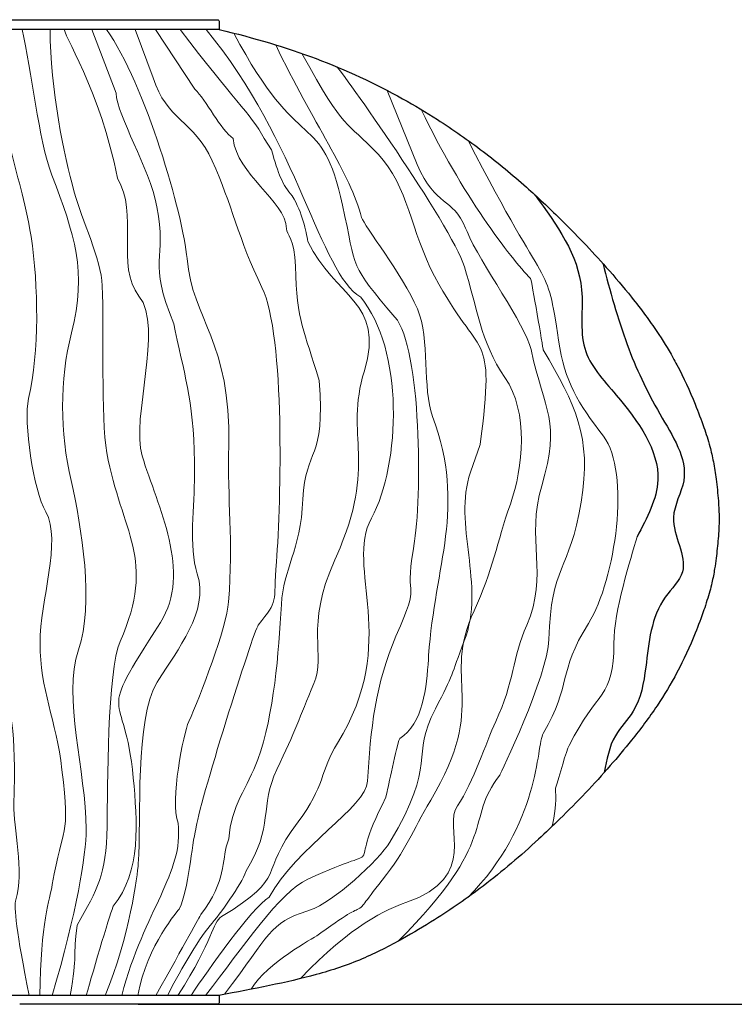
# Model space of a CAD drawing. Header units: centimetres. Extents: x -22 to 101, y -209 to 0.
# Tile 4 of 7: x 0 to 22, y -150 to -119. Entities that reach past the tile are written whole.
import ezdxf

# ---------------------------------------------------------------- set-up
doc = ezdxf.new("R2010")
doc.units = ezdxf.units.CM
doc.header["$MEASUREMENT"] = 0
doc.layers.add('cotas', color=1, linetype='Continuous')
doc.styles.get("Standard").update_dxf_attribs({"font": 'romans.shx', "height": 5, "bigfont": '@extfont2.shx'})
doc.dimstyles.get("Standard").update_dxf_attribs({"dimtxt": 0.18, "dimasz": 5, "dimexe": 0.18, "dimexo": 0.0625, "dimgap": 0.09, "dimtad": 0, "dimtoh": 1, "dimdec": 0, "dimzin": 0, "dimdsep": 46, "dimtxsty": 'Standard', "dimcen": 1.5, "dimadec": 0, "dimazin": 0, "dimtfac": 1, "dimtdec": 0, "dimtofl": 0, "dimtmove": 0, "dimatfit": 3, "dimfxl": 1, "dimtolj": 1, "dimtzin": 0, "dimarcsym": 0})

# ---------------------------------------------------------------- blocks, each defined once
blk = doc.blocks.new('*D1')
at = {"layer": 'cotas', "color": 0, "lineweight": -2, "transparency": 16777216}
for p, q in [((-7492.15, 914.795), (-7451.82, 914.795)), ((-7452, 909.795), (-7452, 855.419)), ((-7452, 770.148), (-7452, 824.524)), ((-7492.205, 765.148), (-7451.82, 765.148))]:
    blk.add_line(p, q, dxfattribs=at)
at = {"layer": 'cotas', "color": 0, "transparency": 16777216}
for points in [[(-7452.834, 909.795), (-7451.167, 909.795), (-7452, 914.795)], [(-7452.834, 770.148), (-7451.167, 770.148), (-7452, 765.148)]]:
    blk.add_solid(points, dxfattribs=at)
at = {"layer": 'Defpoints', "color": 0, "transparency": 16777216}
for p in [(-7492.212, 914.795), (-7492.268, 765.148), (-7452, 765.148)]:
    blk.add_point(p, dxfattribs=at)
at = {"layer": 'cotas', "color": 0, "transparency": 16777216, "insert": (-7452, 839.971), "char_height": 5, "attachment_point": 5, "rotation": 90}
blk.add_mtext('\\A1;150 cm.', dxfattribs=at)
blk = doc.blocks.new('COAU04')
blk.add_line((-6.44, -119.375), (6.44, -119.375))
for points, knots in [([(6.44, -119.375), (6.446, -119.375), (6.46, -119.377), (6.484, -119.391), (6.498, -119.413), (6.499, -119.431), (6.499, -119.435), (6.499, -119.515), (6.499, -119.595), (6.499, -119.675)], [0, 0, 0, 0, 0.020488, 0.0408755, 0.0827396, 0.0939663, 0.0943671, 0.0946953, 0.3342417, 0.3342417, 0.3342417, 0.3342417]), ([(6.499, -119.675), (7.585, -119.936), (9.488, -120.495), (11.666, -121.503), (13.354, -122.514), (14.637, -123.41), (15.883, -124.442), (17.147, -125.633), (18.226, -126.76), (19.086, -127.774), (19.598, -128.437), (20.033, -129.052), (20.35, -129.561), (20.755, -130.303), (21.081, -131.016), (21.398, -131.863), (21.59, -132.451), (21.712, -132.983), (21.795, -133.543), (21.858, -134.127), (21.887, -134.737), (21.856, -135.327), (21.8, -135.839), (21.747, -136.222), (21.703, -136.473), (21.655, -136.704), (21.566, -137.056), (21.399, -137.575), (21.081, -138.418), (20.628, -139.417), (19.962, -140.516), (19.255, -141.457), (18.269, -142.631), (17.308, -143.639), (16.009, -144.882), (14.748, -145.953), (13.324, -146.943), (12.075, -147.686), (10.866, -148.304), (9.042, -148.903), (7.588, -149.162), (6.49, -149.375)], [0, 0, 0, 0, 2.996566, 5.935238, 7.179285, 8.896201, 10.625053, 12.030936, 14.104975, 15.30322, 16.017718, 16.617065, 17.562106, 17.81564, 19.152206, 19.912831, 20.526644, 21.00782, 21.549337, 22.223634, 22.768305, 23.381953, 23.992778, 24.315533, 24.540385, 24.756524, 25.024522, 25.629478, 26.390198, 27.727567, 28.914767, 30.240167, 31.25479, 33.514216, 34.413363, 36.649305, 38.470706, 39.612313, 41.007501, 42.540094, 45.544658, 45.544658, 45.544658, 45.544658]), ([(16.22, -124.768), (16.885, -125.683), (17.919, -127.107), (17.469, -129.554), (19.001, -131.172), (20.449, -133.197), (19.662, -134.69), (19.355, -135.273)], [0, 0, 0, 0, 3.24072, 5.04266, 6.783287, 9.685082, 11.546778, 11.546778, 11.546778, 11.546778]), ([(18.298, -126.865), (18.527, -127.713), (18.964, -129.327), (19.936, -131.41), (21.161, -133.234), (20.151, -134.82), (21.134, -136.193), (19.799, -137.434), (19.685, -139), (19.429, -140.557), (18.551, -141.413), (18.419, -142.123), (18.346, -142.518)], [0, 0, 0, 0, 2.609447, 4.96878, 7.146605, 8.319474, 10.015564, 10.950232, 13.184542, 14.598339, 15.530876, 16.707982, 16.707982, 16.707982, 16.707982]), ([(5.693, -149.375), (5.693, -149.375), (5.681, -149.375), (5.463, -149.375), (5.336, -149.375), (5.03, -149.375)], [75.625, 75.625, 75.625, 75.625, 76, 77, 77.811182, 77.811182, 77.811182, 77.811182]), ([(6.076, -149.375), (6.077, -149.375), (6.081, -149.375), (5.944, -149.375), (5.844, -149.375), (5.71, -149.375), (5.694, -149.375)], [71.9375, 71.9375, 71.9375, 71.9375, 72, 73, 74, 75, 75, 75, 75]), ([(6.198, -149.375), (6.199, -149.375), (6.194, -149.375), (6.124, -149.375), (6.076, -149.375)], [68.75, 68.75, 68.75, 68.75, 69, 69.89696, 69.89696, 69.89696, 69.89696]), ([(6.398, -149.375), (6.399, -149.375), (6.391, -149.375), (6.277, -149.375), (6.215, -149.375), (6.2, -149.375)], [65.786989, 65.786989, 65.786989, 65.786989, 66, 67, 67.5, 67.5, 67.5, 67.5]), ([(6.499, -149.375), (6.498, -149.446), (6.502, -149.521), (6.498, -149.61), (6.479, -149.638), (6.453, -149.647), (6.44, -149.647)], [0, 0, 0, 0, 0.2129667, 0.2259913, 0.2668333, 0.3067796, 0.3067796, 0.3067796, 0.3067796])]:
    blk.add_open_spline(points, degree=3, knots=knots)
for points in [[(6.499, -119.675), (0, -119.675), (-6.5, -119.675)], [(6.499, -119.675), (0, -119.675), (-6.5, -119.675)], [(5.03, -149.375), (0.263, -149.375), (-6.5, -149.375)], [(6.49, -149.375), (6.444, -149.375), (6.398, -149.375)], [(6.499, -149.372), (6.499, -149.372), (6.499, -149.372)], [(0.509, -149.647), (0.437, -149.647), (0.364, -149.647)], [(0.621, -149.647), (0.565, -149.647), (0.509, -149.647)], [(0.768, -149.647), (0.695, -149.647), (0.621, -149.647)], [(0.96, -149.647), (0.864, -149.647), (0.768, -149.647)], [(1.329, -149.647), (1.144, -149.647), (0.96, -149.647)], [(1.356, -149.647), (1.343, -149.647), (1.329, -149.647)], [(1.513, -149.647), (1.435, -149.647), (1.356, -149.647)], [(1.662, -149.647), (1.588, -149.647), (1.513, -149.647)], [(1.696, -149.647), (1.679, -149.647), (1.662, -149.647)], [(1.844, -149.647), (1.77, -149.647), (1.696, -149.647)], [(1.877, -149.647), (1.86, -149.647), (1.844, -149.647)], [(2.024, -149.647), (1.95, -149.647), (1.877, -149.647)], [(2.057, -149.647), (2.04, -149.647), (2.024, -149.647)], [(2.143, -149.647), (2.1, -149.647), (2.057, -149.647)], [(2.176, -149.647), (2.159, -149.647), (2.143, -149.647)], [(2.261, -149.647), (2.218, -149.647), (2.176, -149.647)], [(2.294, -149.647), (2.277, -149.647), (2.261, -149.647)], [(2.378, -149.647), (2.336, -149.647), (2.294, -149.647)], [(2.411, -149.647), (2.395, -149.647), (2.378, -149.647)], [(2.495, -149.647), (2.453, -149.647), (2.411, -149.647)], [(2.527, -149.647), (2.511, -149.647), (2.495, -149.647)], [(2.61, -149.647), (2.569, -149.647), (2.527, -149.647)], [(2.642, -149.647), (2.626, -149.647), (2.61, -149.647)], [(2.725, -149.647), (2.683, -149.647), (2.642, -149.647)], [(2.756, -149.647), (2.74, -149.647), (2.725, -149.647)], [(2.838, -149.647), (2.797, -149.647), (2.756, -149.647)], [(2.869, -149.647), (2.854, -149.647), (2.838, -149.647)], [(2.951, -149.647), (2.91, -149.647), (2.869, -149.647)], [(3.037, -149.647), (2.994, -149.647), (2.951, -149.647)], [(3.117, -149.647), (3.077, -149.647), (3.037, -149.647)], [(3.147, -149.647), (3.132, -149.647), (3.117, -149.647)], [(3.226, -149.647), (3.187, -149.647), (3.147, -149.647)], [(3.256, -149.647), (3.241, -149.647), (3.226, -149.647)], [(3.335, -149.647), (3.295, -149.647), (3.256, -149.647)], [(3.468, -149.647), (3.401, -149.647), (3.335, -149.647)], [(3.547, -149.647), (3.508, -149.647), (3.468, -149.647)], [(3.643, -149.647), (3.595, -149.647), (3.547, -149.647)], [(3.651, -149.647), (3.647, -149.647), (3.643, -149.647)], [(3.775, -149.647), (3.713, -149.647), (3.651, -149.647)], [(4.114, -149.647), (3.944, -149.647), (3.775, -149.647)], [(4.199, -149.647), (4.156, -149.647), (4.114, -149.647)], [(4.223, -149.647), (4.211, -149.647), (4.199, -149.647)], [(4.285, -149.647), (4.254, -149.647), (4.223, -149.647)], [(4.305, -149.647), (4.295, -149.647), (4.285, -149.647)], [(4.511, -149.647), (4.408, -149.647), (4.305, -149.647)], [(4.528, -149.647), (4.519, -149.647), (4.511, -149.647)], [(4.587, -149.647), (4.557, -149.647), (4.528, -149.647)], [(4.638, -149.647), (4.612, -149.647), (4.587, -149.647)], [(4.645, -149.647), (4.641, -149.647), (4.638, -149.647)], [(4.746, -149.647), (4.695, -149.647), (4.645, -149.647)], [(4.761, -149.647), (4.753, -149.647), (4.746, -149.647)], [(4.806, -149.647), (4.783, -149.647), (4.761, -149.647)], [(4.844, -149.647), (4.825, -149.647), (4.806, -149.647)], [(4.85, -149.647), (4.847, -149.647), (4.844, -149.647)], [(4.866, -149.647), (4.858, -149.647), (4.85, -149.647)], [(4.926, -149.647), (4.896, -149.647), (4.866, -149.647)], [(4.952, -149.647), (4.939, -149.647), (4.926, -149.647)], [(5.02, -149.647), (4.986, -149.647), (4.952, -149.647)], [(5.048, -149.647), (5.034, -149.647), (5.02, -149.647)], [(5.051, -149.647), (5.049, -149.647), (5.048, -149.647)], [(5.057, -149.647), (5.054, -149.647), (5.051, -149.647)], [(5.06, -149.647), (5.058, -149.647), (5.057, -149.647)], [(5.125, -149.647), (5.092, -149.647), (5.06, -149.647)], [(5.139, -149.647), (5.132, -149.647), (5.125, -149.647)], [(5.146, -149.647), (5.143, -149.647), (5.139, -149.647)], [(5.2, -149.647), (5.173, -149.647), (5.146, -149.647)], [(5.233, -149.647), (5.217, -149.647), (5.2, -149.647)], [(5.239, -149.647), (5.236, -149.647), (5.233, -149.647)], [(5.253, -149.647), (5.246, -149.647), (5.239, -149.647)], [(5.307, -149.647), (5.28, -149.647), (5.253, -149.647)], [(5.329, -149.647), (5.318, -149.647), (5.307, -149.647)], [(5.344, -149.647), (5.337, -149.647), (5.329, -149.647)], [(5.378, -149.647), (5.361, -149.647), (5.344, -149.647)], [(5.39, -149.647), (5.384, -149.647), (5.378, -149.647)], [(5.395, -149.647), (5.392, -149.647), (5.39, -149.647)], [(5.457, -149.647), (5.426, -149.647), (5.395, -149.647)], [(5.462, -149.647), (5.46, -149.647), (5.457, -149.647)], [(5.48, -149.647), (5.471, -149.647), (5.462, -149.647)], [(5.534, -149.647), (5.507, -149.647), (5.48, -149.647)], [(5.577, -149.647), (5.556, -149.647), (5.534, -149.647)], [(5.591, -149.647), (5.584, -149.647), (5.577, -149.647)], [(5.608, -149.647), (5.6, -149.647), (5.591, -149.647)], [(5.654, -149.647), (5.631, -149.647), (5.608, -149.647)], [(5.699, -149.647), (5.677, -149.647), (5.654, -149.647)], [(5.711, -149.647), (5.705, -149.647), (5.699, -149.647)], [(5.757, -149.647), (5.734, -149.647), (5.711, -149.647)], [(5.768, -149.647), (5.763, -149.647), (5.757, -149.647)], [(5.784, -149.647), (5.776, -149.647), (5.768, -149.647)], [(5.826, -149.647), (5.805, -149.647), (5.784, -149.647)], [(5.856, -149.647), (5.841, -149.647), (5.826, -149.647)], [(5.876, -149.647), (5.866, -149.647), (5.856, -149.647)], [(5.91, -149.647), (5.893, -149.647), (5.876, -149.647)], [(5.926, -149.647), (5.918, -149.647), (5.91, -149.647)], [(5.958, -149.647), (5.942, -149.647), (5.926, -149.647)], [(5.974, -149.647), (5.966, -149.647), (5.958, -149.647)], [(6.009, -149.647), (5.991, -149.647), (5.974, -149.647)], [(6.02, -149.647), (6.014, -149.647), (6.009, -149.647)], [(6.06, -149.647), (6.04, -149.647), (6.02, -149.647)], [(6.063, -149.647), (6.061, -149.647), (6.06, -149.647)], [(6.088, -149.647), (6.075, -149.647), (6.063, -149.647)], [(6.104, -149.647), (6.096, -149.647), (6.088, -149.647)], [(6.137, -149.647), (6.12, -149.647), (6.104, -149.647)], [(6.143, -149.647), (6.14, -149.647), (6.137, -149.647)], [(6.173, -149.647), (6.158, -149.647), (6.143, -149.647)], [(6.179, -149.647), (6.176, -149.647), (6.173, -149.647)], [(6.205, -149.647), (6.192, -149.647), (6.179, -149.647)], [(6.214, -149.647), (6.209, -149.647), (6.205, -149.647)], [(6.239, -149.647), (6.226, -149.647), (6.214, -149.647)], [(6.245, -149.647), (6.242, -149.647), (6.239, -149.647)], [(6.273, -149.647), (6.259, -149.647), (6.245, -149.647)], [(6.275, -149.647), (6.274, -149.647), (6.273, -149.647)], [(6.291, -149.647), (6.283, -149.647), (6.275, -149.647)], [(6.302, -149.647), (6.296, -149.647), (6.291, -149.647)], [(6.323, -149.647), (6.312, -149.647), (6.302, -149.647)], [(6.326, -149.647), (6.325, -149.647), (6.323, -149.647)], [(6.354, -149.647), (6.34, -149.647), (6.326, -149.647)], [(6.377, -149.647), (6.366, -149.647), (6.354, -149.647)], [(6.389, -149.647), (6.383, -149.647), (6.377, -149.647)], [(6.394, -149.647), (6.392, -149.647), (6.389, -149.647)], [(6.417, -149.647), (6.405, -149.647), (6.394, -149.647)], [(6.44, -149.647), (6.428, -149.647), (6.417, -149.647)]]:
    blk.add_open_spline(points, degree=2)
at = {"lineweight": 18}
for points, knots in [([(-0.453, -119.675), (-1.096, -122.464), (-1.257, -124.542), (-0.879, -126.495), (-0.879, -126.495), (-0.653, -127.66), (-0.508, -128.156), (-0.414, -129.406), (-0.414, -129.406), (-0.301, -130.91), (-0.219, -133.1), (-0.615, -134.527), (-0.615, -134.527), (-0.615, -134.527), (-0.642, -134.626), (-0.642, -134.626), (-0.642, -134.626), (-1, -135.913), (-0.738, -137.332), (-0.418, -138.603), (-0.418, -138.603), (0.151, -140.863), (0.248, -141.091), (0.184, -143.513), (0.184, -143.513), (0.166, -144.187), (0.522, -145.578), (0.241, -146.438), (0.241, -146.438), (0.182, -146.621), (0.26, -147.439), (0.659, -149.375)], [0, 0, 0, 0, 0.1111111, 0.1111111, 0.1111111, 0.1111111, 0.2222222, 0.2222222, 0.2222222, 0.2222222, 0.3333333, 0.3333333, 0.3333333, 0.3333333, 0.4444444, 0.4444444, 0.4444444, 0.4444444, 0.5555556, 0.5555556, 0.5555556, 0.5555556, 0.6666667, 0.6666667, 0.6666667, 0.6666667, 0.7777778, 0.7777778, 0.7777778, 0.7777778, 0.987963, 0.987963, 0.987963, 0.987963]), ([(0, -119.675), (-0.418, -122.938), (0.369, -123.811), (0.713, -126.04), (0.713, -126.04), (0.948, -127.571), (0.968, -129.568), (0.637, -131.021), (0.637, -131.021), (0.47, -131.753), (0.796, -133.84), (1.166, -134.504), (1.166, -134.504), (1.664, -135.4), (0.991, -137.242), (0.991, -138.548), (0.991, -138.548), (0.991, -139.969), (1.487, -140.898), (1.665, -142.435), (1.665, -142.435), (1.919, -144.639), (1.694, -144.067), (1.368, -145.963), (1.368, -145.963), (1.368, -145.963), (1.352, -146.054), (1.352, -146.054), (1.352, -146.054), (1.306, -146.325), (1.01, -147.16), (0.982, -149.375)], [0, 0, 0, 0, 0.1111111, 0.1111111, 0.1111111, 0.1111111, 0.2222222, 0.2222222, 0.2222222, 0.2222222, 0.3333333, 0.3333333, 0.3333333, 0.3333333, 0.4444444, 0.4444444, 0.4444444, 0.4444444, 0.5555556, 0.5555556, 0.5555556, 0.5555556, 0.6666667, 0.6666667, 0.6666667, 0.6666667, 0.7777778, 0.7777778, 0.7777778, 0.7777778, 0.9893883, 0.9893883, 0.9893883, 0.9893883]), ([(0.442, -119.675), (0.733, -120.932), (0.941, -123.059), (1.356, -124.159), (1.356, -124.159), (2.046, -125.983), (2.449, -127.104), (1.958, -129.002), (1.958, -129.002), (1.58, -130.464), (1.609, -132.073), (1.943, -133.541), (1.943, -133.541), (2.27, -134.981), (2.661, -137.346), (2.175, -138.75), (2.175, -138.75), (1.672, -140.205), (2.408, -142.489), (2.408, -144.259), (2.408, -144.259), (2.408, -145.086), (2.124, -146.801), (1.362, -149.375)], [0, 0, 0, 0, 0.1428571, 0.1428571, 0.1428571, 0.1428571, 0.2857143, 0.2857143, 0.2857143, 0.2857143, 0.4285714, 0.4285714, 0.4285714, 0.4285714, 0.5714286, 0.5714286, 0.5714286, 0.5714286, 0.7142857, 0.7142857, 0.7142857, 0.7142857, 0.9879923, 0.9879923, 0.9879923, 0.9879923]), ([(1.299, -119.675), (1.299, -121.51), (1.744, -123.592), (2.03, -124.632), (2.03, -124.632), (2.288, -125.569), (2.87, -126.728), (2.906, -127.556), (2.906, -127.556), (2.966, -128.908), (2.852, -131.604), (3.047, -132.687), (3.047, -132.687), (3.495, -135.163), (4.583, -135.935), (3.455, -138.489), (3.455, -138.489), (3.056, -139.39), (3.073, -143.017), (3.051, -144.18), (3.051, -144.18), (3.024, -145.705), (2.767, -146.066), (2.13, -147.219), (2.13, -147.219), (1.996, -148.214), (2.147, -148.075), (1.922, -149.375)], [0, 0, 0, 0, 0.125, 0.125, 0.125, 0.125, 0.25, 0.25, 0.25, 0.25, 0.375, 0.375, 0.375, 0.375, 0.5, 0.5, 0.5, 0.5, 0.625, 0.625, 0.625, 0.625, 0.75, 0.75, 0.75, 0.75, 0.9813536, 0.9813536, 0.9813536, 0.9813536]), ([(1.745, -119.675), (1.625, -119.675), (2.871, -121.589), (3.371, -124.25), (3.371, -124.25), (4.04, -125.326), (3.302, -126.953), (4.034, -127.871), (4.034, -127.871), (4.804, -128.838), (3.776, -131.614), (4.133, -132.789), (4.133, -132.789), (4.607, -134.354), (5.68, -136.364), (4.693, -137.908), (4.693, -137.908), (2.652, -141.099), (3.589, -139.775), (3.858, -142.684), (3.858, -142.684), (3.981, -144.011), (4.115, -145.578), (3.242, -146.63), (3.242, -146.63), (3.204, -146.675), (2.634, -148.579), (2.413, -149.375)], [0, 0, 0, 0, 0.125, 0.125, 0.125, 0.125, 0.25, 0.25, 0.25, 0.25, 0.375, 0.375, 0.375, 0.375, 0.5, 0.5, 0.5, 0.5, 0.625, 0.625, 0.625, 0.625, 0.75, 0.75, 0.75, 0.75, 0.9476451, 0.9476451, 0.9476451, 0.9476451]), ([(2.584, -119.675), (2.584, -119.675), (3.329, -121.636), (3.329, -121.636), (3.329, -121.636), (3.353, -122.325), (4.355, -123.917), (4.586, -125.126), (4.586, -125.126), (4.899, -126.767), (4.296, -126.764), (5.104, -128.725), (5.104, -128.725), (5.104, -128.725), (5.15, -128.946), (5.15, -128.946), (5.15, -128.946), (5.47, -130.493), (5.744, -131.172), (5.744, -133.373), (5.744, -133.373), (5.744, -134.304), (5.553, -135.566), (5.828, -136.41), (5.828, -136.41), (6.204, -137.567), (5.186, -138.768), (4.647, -139.661), (4.647, -139.661), (4.647, -139.661), (4.597, -139.743), (4.597, -139.743), (4.597, -139.743), (3.888, -140.919), (4.119, -143.886), (4.011, -145.327), (4.011, -145.327), (3.987, -145.653), (3.751, -147.597), (2.989, -149.375)], [0, 0, 0, 0, 0.0909091, 0.0909091, 0.0909091, 0.0909091, 0.1818182, 0.1818182, 0.1818182, 0.1818182, 0.2727273, 0.2727273, 0.2727273, 0.2727273, 0.3636364, 0.3636364, 0.3636364, 0.3636364, 0.4545455, 0.4545455, 0.4545455, 0.4545455, 0.5454545, 0.5454545, 0.5454545, 0.5454545, 0.6363636, 0.6363636, 0.6363636, 0.6363636, 0.7272727, 0.7272727, 0.7272727, 0.7272727, 0.8181818, 0.8181818, 0.8181818, 0.8181818, 0.9889158, 0.9889158, 0.9889158, 0.9889158]), ([(3.032, -119.675), (4.227, -121.332), (5.404, -125.407), (5.512, -126.722), (5.512, -126.722), (5.664, -128.571), (6.879, -129.29), (6.795, -132.466), (6.795, -132.466), (6.751, -134.161), (6.938, -135.348), (6.791, -137.271), (6.791, -137.271), (6.731, -138.065), (5.91, -140.194), (5.565, -140.953), (5.565, -140.953), (5.399, -141.317), (4.987, -143.376), (5.237, -144.082), (5.237, -144.082), (5.415, -145.628), (4.209, -146.713), (3.504, -149.375)], [0, 0, 0, 0, 0.1428571, 0.1428571, 0.1428571, 0.1428571, 0.2857143, 0.2857143, 0.2857143, 0.2857143, 0.4285714, 0.4285714, 0.4285714, 0.4285714, 0.5714286, 0.5714286, 0.5714286, 0.5714286, 0.7142857, 0.7142857, 0.7142857, 0.7142857, 0.9884902, 0.9884902, 0.9884902, 0.9884902]), ([(3.916, -119.675), (3.916, -119.675), (4.468, -121.16), (4.468, -121.16), (4.468, -121.16), (4.881, -122.464), (5.725, -122.474), (6.289, -123.715), (6.289, -123.715), (6.89, -125.04), (7.091, -126.119), (7.816, -127.609), (7.816, -127.609), (8.538, -129.09), (8.401, -134.215), (8.262, -136.042), (8.262, -136.042), (8.159, -137.384), (8.346, -137.18), (7.705, -137.986), (7.705, -137.986), (7.55, -138.182), (5.833, -143.641), (5.786, -144.258), (5.786, -144.258), (5.661, -144.707), (5.547, -146.163), (5.283, -146.697), (5.283, -146.697), (5.247, -146.77), (4.294, -147.792), (3.996, -149.375)], [0, 0, 0, 0, 0.1111111, 0.1111111, 0.1111111, 0.1111111, 0.2222222, 0.2222222, 0.2222222, 0.2222222, 0.3333333, 0.3333333, 0.3333333, 0.3333333, 0.4444444, 0.4444444, 0.4444444, 0.4444444, 0.5555556, 0.5555556, 0.5555556, 0.5555556, 0.6666667, 0.6666667, 0.6666667, 0.6666667, 0.7777778, 0.7777778, 0.7777778, 0.7777778, 0.9853421, 0.9853421, 0.9853421, 0.9853421]), ([(4.547, -119.675), (4.547, -119.675), (5.756, -121.515), (5.756, -121.515), (5.756, -121.515), (6.096, -121.828), (6.55, -122.78), (6.932, -123.025), (6.932, -123.025), (7.029, -124.137), (8.533, -124.924), (8.574, -125.803), (8.574, -125.803), (8.581, -125.956), (8.828, -126.147), (8.848, -126.954), (8.848, -126.954), (8.891, -128.676), (9.114, -128.915), (9.579, -130.47), (9.579, -130.47), (9.772, -132.993), (9.155, -132.502), (9.077, -134.118), (9.077, -134.118), (8.998, -135.733), (8.476, -136.241), (8.414, -137.353), (8.414, -137.353), (8.33, -138.86), (8.193, -140.718), (7.69, -142.117), (7.69, -142.117), (7.379, -142.981), (6.861, -143.548), (6.799, -144.556), (6.799, -144.556), (6.799, -144.556), (6.749, -144.71), (6.749, -144.71), (6.749, -144.71), (6.578, -145.243), (6.73, -145.827), (5.938, -146.889), (5.938, -146.889), (5.897, -146.944), (5.455, -147.775), (4.549, -149.375)], [0, 0, 0, 0, 0.0769231, 0.0769231, 0.0769231, 0.0769231, 0.1538462, 0.1538462, 0.1538462, 0.1538462, 0.2307692, 0.2307692, 0.2307692, 0.2307692, 0.3076923, 0.3076923, 0.3076923, 0.3076923, 0.3846154, 0.3846154, 0.3846154, 0.3846154, 0.4615385, 0.4615385, 0.4615385, 0.4615385, 0.5384615, 0.5384615, 0.5384615, 0.5384615, 0.6153846, 0.6153846, 0.6153846, 0.6153846, 0.6923077, 0.6923077, 0.6923077, 0.6923077, 0.7692308, 0.7692308, 0.7692308, 0.7692308, 0.8461538, 0.8461538, 0.8461538, 0.8461538, 0.9900331, 0.9900331, 0.9900331, 0.9900331]), ([(5.305, -119.675), (6.941, -121.847), (7.442, -122.225), (7.888, -123.03), (7.888, -123.03), (7.888, -123.03), (8.114, -123.372), (8.114, -123.372), (8.114, -123.372), (8.312, -124.131), (8.461, -124.462), (8.747, -124.792), (8.747, -124.792), (9.061, -125.315), (9.175, -125.877), (9.23, -126.193), (9.23, -126.193), (10.039, -127.917), (11.617, -128.028), (10.966, -130.167), (10.966, -130.167), (10.342, -132.219), (11.388, -132.999), (10.105, -135.874), (10.105, -135.874), (10.105, -135.874), (10.059, -135.98), (10.059, -135.98), (10.059, -135.98), (9.115, -138.094), (9.799, -138.865), (9.412, -139.788), (9.412, -139.788), (8.959, -140.867), (8.846, -141.231), (8.277, -142.424), (8.277, -142.424), (7.737, -143.559), (8.181, -144.186), (7.323, -145.559), (7.323, -145.559), (7.176, -145.972), (6.527, -146.883), (6.222, -147.228), (6.222, -147.228), (5.845, -147.655), (5.2, -148.798), (4.91, -149.375)], [0, 0, 0, 0, 0.0769231, 0.0769231, 0.0769231, 0.0769231, 0.1538462, 0.1538462, 0.1538462, 0.1538462, 0.2307692, 0.2307692, 0.2307692, 0.2307692, 0.3076923, 0.3076923, 0.3076923, 0.3076923, 0.3846154, 0.3846154, 0.3846154, 0.3846154, 0.4615385, 0.4615385, 0.4615385, 0.4615385, 0.5384615, 0.5384615, 0.5384615, 0.5384615, 0.6153846, 0.6153846, 0.6153846, 0.6153846, 0.6923077, 0.6923077, 0.6923077, 0.6923077, 0.7692308, 0.7692308, 0.7692308, 0.7692308, 0.8461538, 0.8461538, 0.8461538, 0.8461538, 0.9591242, 0.9591242, 0.9591242, 0.9591242]), ([(6.098, -119.675), (8.961, -123.149), (9.593, -127.148), (10.854, -127.909), (10.854, -127.909), (12.178, -129.504), (12.094, -133.016), (11.183, -134.705), (11.183, -134.705), (10.359, -136.232), (12.089, -138.468), (10.14, -141.618), (10.14, -141.618), (9.616, -142.465), (9.748, -142.958), (8.926, -144.041), (8.926, -144.041), (7.68, -145.681), (8.659, -145.683), (6.572, -146.951), (6.572, -146.951), (6.274, -147.132), (6.358, -147.625), (5.232, -149.375)], [0, 0, 0, 0, 0.1428571, 0.1428571, 0.1428571, 0.1428571, 0.2857143, 0.2857143, 0.2857143, 0.2857143, 0.4285714, 0.4285714, 0.4285714, 0.4285714, 0.5714286, 0.5714286, 0.5714286, 0.5714286, 0.7142857, 0.7142857, 0.7142857, 0.7142857, 0.9831675, 0.9831675, 0.9831675, 0.9831675]), ([(6.955, -119.788), (8.977, -123.644), (9.643, -122.074), (10.296, -125.08), (10.296, -125.08), (10.732, -127.081), (10.501, -126.886), (11.908, -128.518), (11.908, -128.518), (12.728, -129.47), (12.743, -134.102), (12.49, -135.551), (12.49, -135.551), (12.49, -135.551), (12.475, -135.641), (12.475, -135.641), (12.475, -135.641), (12.171, -137.383), (12.748, -136.474), (11.938, -138.33), (11.938, -138.33), (11.32, -139.746), (11.141, -141.24), (11.066, -142.79), (11.066, -142.79), (11.027, -143.579), (8.88, -144.801), (8.043, -146.351), (8.043, -146.351), (7.486, -146.693), (6.168, -148.587), (5.635, -149.375)], [0, 0, 0, 0, 0.1111111, 0.1111111, 0.1111111, 0.1111111, 0.2222222, 0.2222222, 0.2222222, 0.2222222, 0.3333333, 0.3333333, 0.3333333, 0.3333333, 0.4444444, 0.4444444, 0.4444444, 0.4444444, 0.5555556, 0.5555556, 0.5555556, 0.5555556, 0.6666667, 0.6666667, 0.6666667, 0.6666667, 0.7777778, 0.7777778, 0.7777778, 0.7777778, 0.9529016, 0.9529016, 0.9529016, 0.9529016]), ([(8.24, -120.147), (9.376, -122.53), (10.546, -124.131), (10.883, -125.457), (10.883, -125.457), (10.945, -125.703), (12.139, -127.192), (12.597, -128.263), (12.597, -128.263), (13.002, -129.207), (12.744, -130.706), (13.065, -131.573), (13.065, -131.573), (14.111, -134.399), (13.128, -136.113), (12.944, -138.926), (12.944, -138.926), (12.944, -138.926), (12.935, -139.045), (12.935, -139.045), (12.935, -139.045), (12.882, -139.866), (12.778, -141.042), (12.055, -141.472), (12.055, -141.472), (12.019, -141.493), (11.71, -142.885), (11.668, -143.101), (11.668, -143.101), (11.668, -143.101), (11.632, -143.281), (11.632, -143.281), (11.632, -143.281), (10.236, -145.976), (11.969, -144.533), (9.23, -145.798), (9.23, -145.798), (8.368, -146.195), (7.222, -147.905), (6.084, -149.375)], [0, 0, 0, 0, 0.0909091, 0.0909091, 0.0909091, 0.0909091, 0.1818182, 0.1818182, 0.1818182, 0.1818182, 0.2727273, 0.2727273, 0.2727273, 0.2727273, 0.3636364, 0.3636364, 0.3636364, 0.3636364, 0.4545455, 0.4545455, 0.4545455, 0.4545455, 0.5454545, 0.5454545, 0.5454545, 0.5454545, 0.6363636, 0.6363636, 0.6363636, 0.6363636, 0.7272727, 0.7272727, 0.7272727, 0.7272727, 0.8181818, 0.8181818, 0.8181818, 0.8181818, 0.9866661, 0.9866661, 0.9866661, 0.9866661]), ([(9.044, -120.412), (10.419, -122.899), (10.364, -122.425), (11.389, -123.511), (11.389, -123.511), (12.329, -124.505), (12.386, -125.867), (13.126, -127.264), (13.126, -127.264), (14.539, -129.932), (15.006, -128.778), (14.527, -132.431), (14.527, -132.431), (14.527, -132.431), (14.231, -133.285), (14.231, -133.285), (14.231, -133.285), (13.676, -134.883), (14.706, -136.753), (14.04, -138.476), (14.04, -138.476), (13.615, -139.577), (13.73, -139.46), (13.15, -140.565), (13.15, -140.565), (12.361, -142.067), (13.251, -142.164), (11.747, -144.666), (11.747, -144.666), (11.42, -145.212), (10.005, -146.52), (9.283, -146.753), (9.283, -146.753), (9.283, -146.753), (9.192, -146.782), (9.192, -146.782), (9.192, -146.782), (8.06, -147.148), (8.063, -147.483), (6.669, -149.34)], [0, 0, 0, 0, 0.090909, 0.090909, 0.090909, 0.090909, 0.181818, 0.181818, 0.181818, 0.181818, 0.272727, 0.272727, 0.272727, 0.272727, 0.363636, 0.363636, 0.363636, 0.363636, 0.454545, 0.454545, 0.454545, 0.454545, 0.545455, 0.545455, 0.545455, 0.545455, 0.636364, 0.636364, 0.636364, 0.636364, 0.727273, 0.727273, 0.727273, 0.727273, 0.818182, 0.818182, 0.818182, 0.818182, 1, 1, 1, 1]), ([(10.119, -120.823), (10.195, -120.855), (13.621, -125.643), (14.044, -126.975), (14.044, -126.975), (14.424, -128.171), (14.541, -129.286), (15.289, -130.375), (15.289, -130.375), (16.025, -131.447), (15.853, -133.146), (15.457, -134.267), (15.457, -134.267), (15.037, -135.456), (14.921, -136.304), (14.345, -137.546), (14.345, -137.546), (13.323, -139.747), (14.82, -140.325), (13.007, -143.375), (13.007, -143.375), (12.429, -144.347), (12.265, -144.884), (11.519, -145.829), (11.519, -145.829), (10.332, -147.33), (11.441, -146.122), (9.627, -147.453), (9.627, -147.453), (9.627, -147.453), (9.55, -147.509), (9.55, -147.509), (9.55, -147.509), (9.367, -147.643), (7.993, -148.35), (7.485, -149.183)], [0, 0, 0, 0, 0.1, 0.1, 0.1, 0.1, 0.2, 0.2, 0.2, 0.2, 0.3, 0.3, 0.3, 0.3, 0.4, 0.4, 0.4, 0.4, 0.5, 0.5, 0.5, 0.5, 0.6, 0.6, 0.6, 0.6, 0.7, 0.7, 0.7, 0.7, 0.8, 0.8, 0.8, 0.8, 1, 1, 1, 1]), ([(11.666, -121.547), (11.666, -121.547), (12.588, -123.824), (12.588, -123.824), (12.588, -123.824), (13.17, -125.165), (13.671, -124.802), (14.082, -125.788), (14.082, -125.788), (14.082, -125.788), (14.124, -125.889), (14.124, -125.889), (14.124, -125.889), (14.529, -126.86), (15.931, -128.753), (16.093, -129.517), (16.093, -129.517), (16.505, -131.461), (17.029, -131.675), (16.421, -133.705), (16.421, -133.705), (15.932, -135.338), (16.646, -136.447), (15.96, -137.989), (15.96, -137.989), (15.52, -138.979), (15.577, -139.746), (15.008, -140.95), (15.008, -140.95), (14.695, -141.614), (14.338, -142.812), (13.828, -143.541), (13.828, -143.541), (13.362, -144.206), (14.551, -145.715), (12.246, -146.519), (12.246, -146.519), (11.667, -146.721), (10.566, -147.198), (9.006, -148.857)], [0, 0, 0, 0, 0.090909, 0.090909, 0.090909, 0.090909, 0.181818, 0.181818, 0.181818, 0.181818, 0.272727, 0.272727, 0.272727, 0.272727, 0.363636, 0.363636, 0.363636, 0.363636, 0.454545, 0.454545, 0.454545, 0.454545, 0.545455, 0.545455, 0.545455, 0.545455, 0.636364, 0.636364, 0.636364, 0.636364, 0.727273, 0.727273, 0.727273, 0.727273, 0.818182, 0.818182, 0.818182, 0.818182, 1, 1, 1, 1]), ([(12.719, -122.138), (13.943, -124.72), (15.471, -126.716), (16.077, -127.334), (16.077, -127.334), (16.115, -127.373), (16.455, -129.476), (16.47, -129.529), (16.47, -129.529), (17.452, -131.208), (17.973, -132.186), (17.635, -134.21), (17.635, -134.21), (17.277, -136.358), (16.706, -136.124), (16.641, -138.427), (16.641, -138.427), (16.609, -139.565), (15.13, -142.606), (15.13, -142.607), (15.13, -142.607), (14.044, -143.992), (15.144, -144.575), (11.999, -147.712)], [0, 0, 0, 0, 0.142857, 0.142857, 0.142857, 0.142857, 0.285714, 0.285714, 0.285714, 0.285714, 0.428571, 0.428571, 0.428571, 0.428571, 0.571429, 0.571429, 0.571429, 0.571429, 0.714286, 0.714286, 0.714286, 0.714286, 1, 1, 1, 1]), ([(14.156, -123.084), (16.688, -128.033), (16.56, -126.657), (16.938, -129.232), (16.938, -129.232), (17.128, -130.529), (17.534, -131.136), (18.321, -132.184), (18.321, -132.184), (19.155, -133.296), (18.708, -136.563), (17.856, -137.94), (17.856, -137.94), (16.9, -139.486), (17.357, -139.785), (16.471, -141.318), (16.471, -141.318), (16.246, -141.706), (16.394, -144.108), (14.148, -146.359)], [0, 0, 0, 0, 0.166667, 0.166667, 0.166667, 0.166667, 0.333333, 0.333333, 0.333333, 0.333333, 0.5, 0.5, 0.5, 0.5, 0.666667, 0.666667, 0.666667, 0.666667, 1, 1, 1, 1]), ([(19.355, -135.273), (19.164, -135.963), (18.636, -137.558), (18.643, -138.552), (18.643, -138.552), (18.653, -140.228), (18.123, -139.993), (17.263, -141.686), (17.263, -141.686), (17.193, -141.822), (16.949, -142.657), (16.85, -143.002), (16.85, -143.002), (16.833, -143.066), (16.909, -143.472), (16.74, -144.18)], [0, 0, 0, 0, 0.2, 0.2, 0.2, 0.2, 0.4, 0.4, 0.4, 0.4, 0.6, 0.6, 0.6, 0.6, 1, 1, 1, 1])]:
    blk.add_open_spline(points, degree=3, knots=knots, dxfattribs=at)
at = {"layer": 'cotas'}
dim = blk.add_linear_dim(base=(44.212, -149.647), p1=(4, 0), p2=(3.944, -149.647), angle=90, text='<> cm.', dimstyle='Standard', dxfattribs=at)
dim.commit()
dim.dimension.update_dxf_attribs({"geometry": '*D1', "text_midpoint": (44.212, -74.824), "dimtype": 128, "insert": (7496.212, -914.795)})

msp = doc.modelspace()

# ---------------------------------------------------------------- block references
msp.add_blockref('COAU04', (0, 0))

doc.saveas('drawing.dxf')
